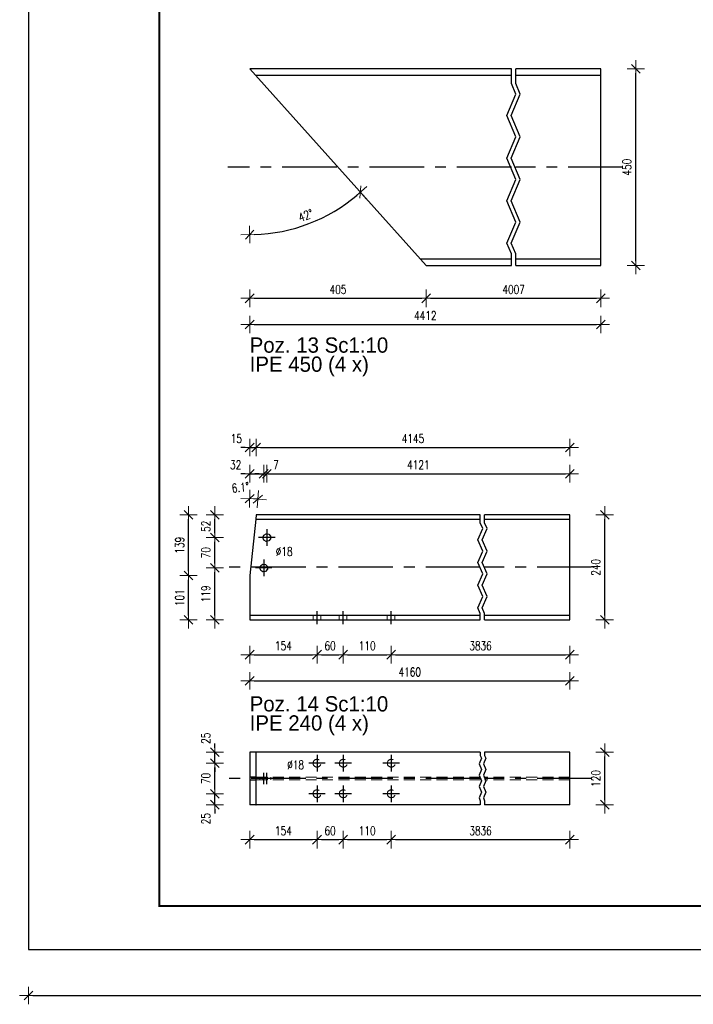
# Model space of a CAD drawing. Header units: millimetres. Extents: x 2297 to 3051, y 15557 to 16018.
# Tile 1 of 20: x 2297 to 2452, y 15557 to 15782. Entities that reach past the tile are written whole.
import ezdxf

# ---------------------------------------------------------------- set-up
doc = ezdxf.new("R2010")
doc.units = ezdxf.units.MM
doc.header["$LTSCALE"] = 10
doc.linetypes.add('HIDDEN', pattern=[0.375, 0.25, -0.125])
doc.linetypes.add('MITTE', pattern=[2, 1.25, -0.25, 0.25, -0.25])
doc.layers.get('Defpoints').update_dxf_attribs({"color": 1})
doc.layers.add('_FORMATKA', color=8, linetype='Continuous', plot=False)
for name, color, linetype, lineweight in [('_RAMKA', 7, 'Continuous', 35), ('PS_DIM', 4, 'Continuous', 13), ('PS_Hidden', 2, 'HIDDEN', 9), ('PS_SOLID', 7, 'Continuous', 30)]:
    doc.layers.add(name, color=color, linetype=linetype, lineweight=lineweight)
doc.layers.add('PS_MID', color=5, linetype='MITTE')
doc.layers.add('PS_SHAPE', color=3, linetype='Continuous')
doc.styles.add('simplex', font='simplex.shx', dxfattribs={"width": 0.75})
doc.dimstyles.new('1-10_DS1-LS10', dxfattribs={"dimtxt": 2, "dimasz": 1, "dimexe": 2, "dimexo": 5, "dimgap": 1, "dimtad": 1, "dimdec": 0, "dimlfac": 10, "dimtxsty": 'simplex', "dimblk": 'dimznak', "dimcen": 2, "dimse1": 1, "dimse2": 1, "dimclrt": 3, "dimadec": 1, "dimazin": 0, "dimtfac": 1, "dimtdec": 0, "dimtix": 1, "dimtmove": 2, "dimatfit": 3, "dimldrblk": 'dim-grot', "dimfxl": 1, "dimarcsym": 0})
doc.dimstyles.new('1_10_PRZ', dxfattribs={"dimtxt": 2, "dimasz": 1, "dimexe": 2, "dimexo": 5, "dimgap": 1, "dimtad": 1, "dimdec": 0, "dimlfac": 10, "dimtxsty": 'simplex', "dimblk": 'dimznak', "dimcen": 2, "dimse1": 1, "dimse2": 1, "dimclrt": 3, "dimadec": 1, "dimazin": 0, "dimtfac": 1, "dimtdec": 0, "dimtix": 1, "dimtmove": 2, "dimatfit": 3, "dimldrblk": 'dim-grot', "dimfxl": 1, "dimarcsym": 0})

# ---------------------------------------------------------------- blocks, each defined once
blk = doc.blocks.new('dimznak')
at = {"color": 0}
for points in [[(-2, 0), (2, 0)], [(0, 2), (0, -2)]]:
    blk.add_lwpolyline(points, dxfattribs=at)
at = {"color": 2}
blk.add_lwpolyline([(1, 1), (-1, -1)], dxfattribs=at)
blk = doc.blocks.new('*D33')
at = {"layer": 'Defpoints', "color": 0, "transparency": 16777216}
for p in [(2350.04, 15770.93), (2359.21, 15734.13), (2390.5, 15725.93), (2350.04, 15722.42)]:
    blk.add_point(p, dxfattribs=at)
at = {"layer": 'PS_DIM', "color": 0, "lineweight": -2, "transparency": 16777216}
blk.add_arc((2350.04, 15770.93), 37.92, 271.5109, 310.4431, dxfattribs=at)
for p, rotation in [((2375.4, 15742.73), 41.19855689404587), ((2350.04, 15733.01), 180.7554417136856)]:
    blk.add_blockref('dimznak', p, dxfattribs=dict(at, rotation=rotation))
at = {"layer": 'PS_DIM', "color": 3, "transparency": 16777216, "insert": (2362.9, 15737.39), "char_height": 2, "attachment_point": 5, "rotation": 20.977, "style": 'simplex'}
blk.add_mtext('42%%d', dxfattribs=at)
blk = doc.blocks.new('dim-grot')
blk.add_hatch(color=256).paths.add_polyline_path([(0, 0), (-2, 0.5), (-2, -0.5)])
blk.add_lwpolyline([(0, 0), (-2, 0.5), (-2, -0.5), (0, 0)])
blk = doc.blocks.new('*D43')
at = {"layer": 'Defpoints', "color": 0, "transparency": 16777216}
for p in [(2353.25, 15678.27), (2353.25, 15656.7), (2350.04, 15654.94)]:
    blk.add_point(p, dxfattribs=at)
at = {"layer": 'PS_DIM', "color": 0, "lineweight": -2, "transparency": 16777216}
for p, q in [((2349.04, 15678.27), (2348.04, 15678.27)), ((2350.04, 15678.27), (2353.25, 15678.27)), ((2354.25, 15678.27), (2355.25, 15678.27))]:
    blk.add_line(p, q, dxfattribs=at)
blk.add_blockref('dimznak', (2350.04, 15678.27), dxfattribs=at)
at = {"layer": 'PS_DIM', "color": 0, "lineweight": -2, "transparency": 16777216, "rotation": 180}
blk.add_blockref('dimznak', (2353.25, 15678.27), dxfattribs=at)
at = {"layer": 'PS_DIM', "color": 3, "transparency": 16777216, "insert": (2346.83, 15680.31), "char_height": 2, "attachment_point": 5, "style": 'simplex'}
blk.add_mtext('32', dxfattribs=at)
blk = doc.blocks.new('*D44')
at = {"layer": 'Defpoints', "color": 0, "transparency": 16777216}
for p in [(2353.99, 15678.27), (2353.99, 15663.66), (2353.25, 15656.7)]:
    blk.add_point(p, dxfattribs=at)
at = {"layer": 'PS_DIM', "color": 0, "lineweight": -2, "transparency": 16777216}
for p, q in [((2352.25, 15678.27), (2351.25, 15678.27)), ((2353.25, 15678.27), (2353.99, 15678.27)), ((2354.99, 15678.27), (2355.99, 15678.27))]:
    blk.add_line(p, q, dxfattribs=at)
blk.add_blockref('dimznak', (2353.25, 15678.27), dxfattribs=at)
at = {"layer": 'PS_DIM', "color": 0, "lineweight": -2, "transparency": 16777216, "rotation": 180}
blk.add_blockref('dimznak', (2353.99, 15678.27), dxfattribs=at)
at = {"layer": 'PS_DIM', "color": 3, "transparency": 16777216, "insert": (2356.07, 15680.31), "char_height": 2, "attachment_point": 5, "style": 'simplex'}
blk.add_mtext('7', dxfattribs=at)
blk = doc.blocks.new('*D46')
at = {"layer": 'Defpoints', "color": 0, "transparency": 16777216}
for p in [(2351.53, 15684.27), (2351.53, 15668.84), (2350.04, 15654.94)]:
    blk.add_point(p, dxfattribs=at)
at = {"layer": 'PS_DIM', "color": 0, "lineweight": -2, "transparency": 16777216}
for p, q in [((2349.04, 15684.27), (2348.04, 15684.27)), ((2350.04, 15684.27), (2351.53, 15684.27)), ((2352.53, 15684.27), (2353.53, 15684.27))]:
    blk.add_line(p, q, dxfattribs=at)
blk.add_blockref('dimznak', (2350.04, 15684.27), dxfattribs=at)
at = {"layer": 'PS_DIM', "color": 0, "lineweight": -2, "transparency": 16777216, "rotation": 180}
blk.add_blockref('dimznak', (2351.53, 15684.27), dxfattribs=at)
at = {"layer": 'PS_DIM', "color": 3, "transparency": 16777216, "insert": (2346.97, 15686.31), "char_height": 2, "attachment_point": 5, "style": 'simplex'}
blk.add_mtext('15', dxfattribs=at)
blk = doc.blocks.new('*D58')
at = {"layer": 'Defpoints', "color": 0, "transparency": 16777216}
for p in [(2342.04, 15605), (2365.47, 15605), (2350.04, 15602.5)]:
    blk.add_point(p, dxfattribs=at)
at = {"layer": 'PS_DIM', "color": 0, "lineweight": -2, "transparency": 16777216}
for p, q in [((2342.04, 15606), (2342.04, 15607)), ((2342.04, 15602.5), (2342.04, 15605)), ((2342.04, 15601.5), (2342.04, 15600.5))]:
    blk.add_line(p, q, dxfattribs=at)
for p, rotation in [((2342.04, 15605), 270), ((2342.04, 15602.5), 90)]:
    blk.add_blockref('dimznak', p, dxfattribs=dict(at, rotation=rotation))
at = {"layer": 'PS_DIM', "color": 3, "transparency": 16777216, "insert": (2340, 15599.28), "char_height": 2, "attachment_point": 5, "rotation": 90, "style": 'simplex'}
blk.add_mtext('25', dxfattribs=at)
blk = doc.blocks.new('*D60')
at = {"layer": 'Defpoints', "color": 0, "transparency": 16777216}
for p in [(2342.04, 15614.5), (2350.04, 15614.5), (2365.47, 15612)]:
    blk.add_point(p, dxfattribs=at)
at = {"layer": 'PS_DIM', "color": 0, "lineweight": -2, "transparency": 16777216}
for p, q in [((2342.04, 15615.5), (2342.04, 15616.5)), ((2342.04, 15612), (2342.04, 15614.5)), ((2342.04, 15611), (2342.04, 15610))]:
    blk.add_line(p, q, dxfattribs=at)
for p, rotation in [((2342.04, 15614.5), 270), ((2342.04, 15612), 90)]:
    blk.add_blockref('dimznak', p, dxfattribs=dict(at, rotation=rotation))
at = {"layer": 'PS_DIM', "color": 3, "transparency": 16777216, "insert": (2340, 15617.71), "char_height": 2, "attachment_point": 5, "rotation": 90, "style": 'simplex'}
blk.add_mtext('25', dxfattribs=at)
blk = doc.blocks.new('*X556')
at = {"color": 1}
for p, q in [((2410, 15767.59), (2410, 15770.93)), ((2411, 15767.59), (2411, 15770.93)), ((2411.03, 15765.15), (2410, 15767.59)), ((2412.03, 15765.15), (2411, 15767.59)), ((2408.96, 15760.27), (2411.03, 15765.15)), ((2409.96, 15760.27), (2412.03, 15765.15)), ((2411.03, 15755.4), (2408.96, 15760.27)), ((2412.03, 15755.4), (2409.96, 15760.27)), ((2408.96, 15750.52), (2411.03, 15755.4)), ((2409.96, 15750.52), (2412.03, 15755.4)), ((2411.03, 15745.64), (2408.96, 15750.52)), ((2412.03, 15745.64), (2409.96, 15750.52)), ((2408.96, 15740.77), (2411.03, 15745.64)), ((2409.96, 15740.77), (2412.03, 15745.64)), ((2411.03, 15735.89), (2408.96, 15740.77)), ((2412.03, 15735.89), (2409.96, 15740.77)), ((2408.96, 15731.02), (2411.03, 15735.89)), ((2409.96, 15731.02), (2412.03, 15735.89)), ((2410, 15728.58), (2408.96, 15731.02)), ((2411, 15728.58), (2409.96, 15731.02)), ((2410, 15725.93), (2410, 15728.58)), ((2411, 15725.93), (2411, 15728.58))]:
    blk.add_line(p, q, dxfattribs=at)
at = {"layer": 'PS_MID', "color": 5, "linetype": 'MITTE'}
for p, q in [((2410, 15748.43), (2345.04, 15748.43)), ((2435.5, 15748.43), (2411, 15748.43))]:
    blk.add_line(p, q, dxfattribs=at)
at = {"layer": 'PS_SOLID', "color": 7, "linetype": 'Continuous'}
for p, q in [((2410, 15770.93), (2350.04, 15770.93)), ((2350.04, 15770.93), (2351.36, 15769.47)), ((2351.36, 15769.47), (2410, 15769.47)), ((2351.36, 15769.47), (2389.18, 15727.39)), ((2430.5, 15770.93), (2411, 15770.93)), ((2411, 15769.47), (2430.5, 15769.47)), ((2430.5, 15769.47), (2430.5, 15770.93)), ((2430.5, 15727.39), (2430.5, 15769.47)), ((2410, 15727.39), (2389.18, 15727.39)), ((2389.18, 15727.39), (2390.5, 15725.93)), ((2430.5, 15727.39), (2411, 15727.39)), ((2430.5, 15725.93), (2430.5, 15727.39)), ((2390.5, 15725.93), (2410, 15725.93)), ((2411, 15725.93), (2430.5, 15725.93))]:
    blk.add_line(p, q, dxfattribs=at)
blk = doc.blocks.new('*X557')
at = {"color": 0}
for s, p in [('Poz. 13 Sc1:10', (2350.04, 15705.97)), ('IPE 450 (4 x)', (2350.04, 15701.6))]:
    blk.add_text(s, height=3.5, dxfattribs=at).set_placement(p)
blk = doc.blocks.new('*X558')
at = {"color": 1}
for p, q in [((2402.87, 15667.05), (2402.87, 15668.84)), ((2403.87, 15667.05), (2403.87, 15668.84)), ((2402.32, 15663.15), (2403.42, 15665.75)), ((2403.42, 15665.75), (2402.87, 15667.05)), ((2403.32, 15663.15), (2404.42, 15665.75)), ((2404.42, 15665.75), (2403.87, 15667.05)), ((2403.42, 15660.55), (2402.32, 15663.15)), ((2404.42, 15660.55), (2403.32, 15663.15)), ((2402.32, 15657.95), (2403.42, 15660.55)), ((2403.32, 15657.95), (2404.42, 15660.55)), ((2403.42, 15655.35), (2402.32, 15657.95)), ((2404.42, 15655.35), (2403.32, 15657.95)), ((2402.32, 15652.75), (2403.42, 15655.35)), ((2403.32, 15652.75), (2404.42, 15655.35)), ((2403.42, 15650.15), (2402.32, 15652.75)), ((2404.42, 15650.15), (2403.32, 15652.75)), ((2402.32, 15647.55), (2403.42, 15650.15)), ((2403.32, 15647.55), (2404.42, 15650.15)), ((2402.87, 15646.25), (2402.32, 15647.55)), ((2403.87, 15646.25), (2403.32, 15647.55)), ((2402.87, 15644.84), (2402.87, 15646.25)), ((2403.87, 15644.84), (2403.87, 15646.25))]:
    blk.add_line(p, q, dxfattribs=at)
at = {"layer": 'PS_Hidden', "color": 2, "linetype": 'HIDDEN'}
for p, q in [((2364.57, 15645.82), (2364.57, 15644.84)), ((2366.31, 15644.84), (2366.31, 15645.82)), ((2370.57, 15645.82), (2370.57, 15644.84)), ((2372.31, 15644.84), (2372.31, 15645.82)), ((2381.57, 15645.82), (2381.57, 15644.84)), ((2383.31, 15644.84), (2383.31, 15645.82))]:
    blk.add_line(p, q, dxfattribs=at)
at = {"layer": 'PS_MID', "color": 5, "linetype": 'MITTE'}
for p, q in [((2353.99, 15665.56), (2353.99, 15661.76)), ((2355.89, 15663.66), (2352.09, 15663.66)), ((2353.25, 15658.6), (2353.25, 15654.8)), ((2402.87, 15656.84), (2345.04, 15656.84)), ((2355.15, 15656.7), (2351.35, 15656.7)), ((2428.37, 15656.84), (2403.87, 15656.84)), ((2365.47, 15643.84), (2365.47, 15646.82)), ((2365.47, 15643.84), (2365.47, 15646.82)), ((2371.47, 15643.84), (2371.47, 15646.82)), ((2371.47, 15643.84), (2371.47, 15646.82)), ((2382.47, 15643.84), (2382.47, 15646.82)), ((2382.47, 15643.84), (2382.47, 15646.82))]:
    blk.add_line(p, q, dxfattribs=at)
at = {"layer": 'PS_SOLID', "color": 7, "linetype": 'Continuous'}
for p, q in [((2351.42, 15667.86), (2350.04, 15654.94)), ((2351.53, 15668.84), (2351.42, 15667.86)), ((2351.42, 15667.86), (2402.87, 15667.86)), ((2402.87, 15668.84), (2351.53, 15668.84)), ((2423.37, 15668.84), (2403.87, 15668.84)), ((2403.87, 15667.86), (2423.37, 15667.86)), ((2423.37, 15667.86), (2423.37, 15668.84)), ((2423.37, 15645.82), (2423.37, 15667.86)), ((2353.09, 15663.66), (2353.3, 15664.24)), ((2353.3, 15663.08), (2353.09, 15663.66)), ((2353.09, 15663.66), (2353.09, 15663.66)), ((2353.09, 15663.66), (2353.09, 15663.66)), ((2353.3, 15664.24), (2353.83, 15664.54)), ((2353.83, 15664.54), (2354.44, 15664.44)), ((2354.44, 15664.44), (2354.84, 15663.97)), ((2354.84, 15663.35), (2354.44, 15662.88)), ((2354.84, 15663.97), (2354.84, 15663.35)), ((2353.83, 15662.77), (2353.3, 15663.08)), ((2354.44, 15662.88), (2353.83, 15662.77)), ((2352.35, 15656.7), (2352.56, 15657.28)), ((2352.56, 15656.12), (2352.35, 15656.7)), ((2352.56, 15657.28), (2353.09, 15657.58)), ((2353.09, 15657.58), (2353.7, 15657.48)), ((2353.7, 15657.48), (2354.09, 15657.01)), ((2354.09, 15656.39), (2353.7, 15655.92)), ((2354.09, 15657.01), (2354.09, 15656.39)), ((2350.04, 15654.94), (2350.04, 15645.82)), ((2353.09, 15655.81), (2352.56, 15656.12)), ((2353.7, 15655.92), (2353.09, 15655.81)), ((2402.87, 15645.82), (2350.04, 15645.82)), ((2350.04, 15645.82), (2350.04, 15644.84)), ((2423.37, 15645.82), (2403.87, 15645.82)), ((2423.37, 15644.84), (2423.37, 15645.82)), ((2350.04, 15644.84), (2365.31, 15644.84)), ((2365.31, 15644.84), (2371.31, 15644.84)), ((2371.31, 15644.84), (2382.31, 15644.84)), ((2382.31, 15644.84), (2402.87, 15644.84)), ((2403.87, 15644.84), (2423.37, 15644.84))]:
    blk.add_line(p, q, dxfattribs=at)
blk = doc.blocks.new('*X559')
at = {"color": 0}
for s, p in [('Poz. 14 Sc1:10', (2350.04, 15623.84)), ('IPE 240 (4 x)', (2350.04, 15619.46))]:
    blk.add_text(s, height=3.5, dxfattribs=at).set_placement(p)
blk = doc.blocks.new('*X560')
at = {"color": 1}
for p, q in [((2402.87, 15614.5), (2402.87, 15613.79)), ((2402.87, 15613.79), (2403.14, 15613.14)), ((2403.87, 15614.5), (2403.87, 15613.79)), ((2403.87, 15613.79), (2404.14, 15613.14)), ((2403.14, 15613.14), (2402.59, 15611.84)), ((2402.59, 15611.84), (2403.14, 15610.54)), ((2404.14, 15613.14), (2403.59, 15611.84)), ((2403.59, 15611.84), (2404.14, 15610.54)), ((2403.14, 15610.54), (2402.59, 15609.24)), ((2402.59, 15609.24), (2403.14, 15607.94)), ((2404.14, 15610.54), (2403.59, 15609.24)), ((2403.59, 15609.24), (2404.14, 15607.94)), ((2403.14, 15607.94), (2402.59, 15606.64)), ((2404.14, 15607.94), (2403.59, 15606.64)), ((2402.59, 15606.64), (2403.14, 15605.34)), ((2403.14, 15605.34), (2402.59, 15604.04)), ((2403.59, 15606.64), (2404.14, 15605.34)), ((2404.14, 15605.34), (2403.59, 15604.04)), ((2402.59, 15604.04), (2402.87, 15603.39)), ((2402.87, 15603.39), (2402.87, 15602.5)), ((2403.59, 15604.04), (2403.87, 15603.39)), ((2403.87, 15603.39), (2403.87, 15602.5))]:
    blk.add_line(p, q, dxfattribs=at)
at = {"layer": 'PS_Hidden', "color": 2, "linetype": 'HIDDEN'}
for p, q in [((2402.87, 15608.81), (2351.42, 15608.81)), ((2402.87, 15608.19), (2351.42, 15608.19)), ((2352.35, 15608.81), (2352.35, 15608.19)), ((2353.09, 15608.81), (2353.09, 15608.19)), ((2354.15, 15608.81), (2354.15, 15608.19)), ((2354.89, 15608.81), (2354.89, 15608.19)), ((2423.37, 15608.81), (2403.87, 15608.81)), ((2423.37, 15608.19), (2403.87, 15608.19))]:
    blk.add_line(p, q, dxfattribs=at)
at = {"layer": 'PS_Hidden', "color": 2, "extrusion": (0, 0, -1)}
for centre in [(-2365.47, 15612), (-2371.47, 15612), (-2382.47, 15612), (-2365.47, 15605), (-2371.47, 15605), (-2382.47, 15605)]:
    blk.add_circle(centre, 0.9, dxfattribs=at)
at = {"layer": 'PS_MID', "color": 5, "linetype": 'MITTE'}
for p, q in [((2365.47, 15613.9), (2365.47, 15610.1)), ((2371.47, 15613.9), (2371.47, 15610.1)), ((2382.47, 15613.9), (2382.47, 15610.1)), ((2367.37, 15612), (2363.57, 15612)), ((2373.37, 15612), (2369.57, 15612)), ((2384.37, 15612), (2380.57, 15612)), ((2353.25, 15607.19), (2353.25, 15609.81)), ((2353.99, 15607.19), (2353.99, 15609.81)), ((2402.87, 15608.5), (2345.04, 15608.5)), ((2365.47, 15606.9), (2365.47, 15603.1)), ((2371.47, 15606.9), (2371.47, 15603.1)), ((2382.47, 15606.9), (2382.47, 15603.1)), ((2428.37, 15608.5), (2403.87, 15608.5)), ((2367.37, 15605), (2363.57, 15605)), ((2373.37, 15605), (2369.57, 15605)), ((2384.37, 15605), (2380.57, 15605))]:
    blk.add_line(p, q, dxfattribs=at)
at = {"layer": 'PS_SOLID', "color": 7, "linetype": 'Continuous'}
for p, q in [((2351.42, 15614.5), (2350.04, 15614.5)), ((2350.04, 15614.5), (2350.04, 15608.81)), ((2351.42, 15614.5), (2351.42, 15608.81)), ((2351.53, 15614.5), (2351.42, 15614.5)), ((2402.87, 15614.5), (2351.53, 15614.5)), ((2351.53, 15602.5), (2351.53, 15614.5)), ((2423.37, 15614.5), (2403.87, 15614.5)), ((2423.37, 15602.5), (2423.37, 15614.5)), ((2350.04, 15608.81), (2350.04, 15608.19)), ((2351.42, 15608.81), (2350.04, 15608.81)), ((2350.04, 15608.19), (2350.04, 15602.5)), ((2350.04, 15608.19), (2351.42, 15608.19)), ((2351.42, 15608.19), (2351.42, 15602.5)), ((2351.42, 15602.5), (2350.04, 15602.5)), ((2351.42, 15602.5), (2351.53, 15602.5)), ((2402.87, 15602.5), (2351.53, 15602.5)), ((2423.37, 15602.5), (2403.87, 15602.5))]:
    blk.add_line(p, q, dxfattribs=at)

msp = doc.modelspace()

# ---------------------------------------------------------------- linework, layer by layer
at = {"layer": '_FORMATKA', "lineweight": -3}
msp.add_lwpolyline([(2299.35, 15569.32), (3049.35, 15569.32), (3049.35, 15989.32), (2299.35, 15989.32)], close=True, dxfattribs=at)
at = {"layer": '_RAMKA', "lineweight": -3, "const_width": 0.5}
msp.add_lwpolyline([(2329.35, 15579.32), (3039.35, 15579.32), (3039.35, 15979.32), (2329.35, 15979.32)], close=True, dxfattribs=at)

# ---------------------------------------------------------------- block references
for name in ['*X557', '*X559']:
    msp.add_blockref(name, (0, 0))
at = {"layer": 'PS_DIM'}
for p, rotation in [((2350.04, 15672.55), 178.3722842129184), ((2351.91, 15672.45), 355.5342789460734)]:
    msp.add_blockref('dimznak', p, dxfattribs=dict(at, rotation=rotation))
at = {"layer": 'PS_SHAPE', "color": 3}
for name in ['*X556', '*X558', '*X560']:
    msp.add_blockref(name, (0, 0), dxfattribs=at)

# ---------------------------------------------------------------- texts
at = {"layer": 'PS_DIM', "color": 3, "insert": (2347.92, 15675.13), "char_height": 2, "attachment_point": 5, "rotation": 6.0154, "style": 'simplex'}
msp.add_mtext('6.1%%d', dxfattribs=at)
at = {"layer": 'PS_DIM', "char_height": 2, "attachment_point": 7, "style": 'simplex'}
for insert in [(2356, 15659.46), (2358.64, 15610.63)]:
    msp.add_mtext('\\A1;%%c18', dxfattribs=dict(at, insert=insert))

# ---------------------------------------------------------------- dimensions: what is measured, and where the dimension line sits
at = {"layer": 'PS_DIM'}
for base, p1, p2, location, text in [((2438.5, 15770.93), (2430.5, 15725.93), (2430.5, 15770.93), (2436.46, 15748.43), '450'), ((2336.04, 15668.84), (2350.04, 15654.94), (2351.53, 15668.84), (2334, 15661.89), '139'), ((2342.04, 15668.84), (2353.99, 15663.66), (2350.04, 15668.84), (2340, 15666.25), '52'), ((2431.37, 15668.84), (2423.37, 15644.84), (2423.37, 15668.84), (2429.33, 15656.84), '240'), ((2342.04, 15663.66), (2353.25, 15656.7), (2353.99, 15663.66), (2340, 15660.18), '70'), ((2342.04, 15656.7), (2350.04, 15644.84), (2353.25, 15656.7), (2340, 15650.77), '119'), ((2336.04, 15654.94), (2350.04, 15644.84), (2350.04, 15654.94), (2334, 15649.89), '101'), ((2431.37, 15614.5), (2423.37, 15602.5), (2423.37, 15614.5), (2429.33, 15608.5), '120'), ((2342.04, 15612), (2365.47, 15605), (2365.47, 15612), (2340, 15608.5), '70')]:
    msp.add_linear_dim(base=base, p1=p1, p2=p2, angle=90, location=location, text=text, dimstyle='1-10_DS1-LS10', dxfattribs=at).render()
dim = msp.add_angular_dim_3p(base=(2359.21, 15734.13), center=(2350.04, 15770.93), p1=(2350.04, 15722.42), p2=(2390.5, 15725.93), text='42%%d', dimstyle='1-10_DS1-LS10', dxfattribs=at)
dim.commit()
dim.dimension.update_dxf_attribs({"geometry": '*D33', "text_midpoint": (2362.9, 15737.39)})
for base, p1, p2, location, text in [((2390.5, 15718.42), (2350.04, 15770.93), (2390.5, 15725.93), (2370.27, 15720.46), '405'), ((2430.5, 15712.42), (2350.04, 15725.93), (2430.5, 15725.93), (2390.27, 15714.46), '4412'), ((2430.5, 15718.42), (2390.5, 15725.93), (2430.5, 15725.93), (2410.5, 15720.46), '4007'), ((2423.37, 15684.27), (2351.53, 15668.84), (2423.37, 15644.84), (2387.45, 15686.31), '4145'), ((2423.37, 15678.27), (2353.99, 15663.66), (2423.37, 15668.84), (2388.68, 15680.31), '4121'), ((2365.47, 15636.84), (2350.04, 15644.84), (2365.47, 15644.84), (2357.76, 15638.88), '154'), ((2423.37, 15630.84), (2350.04, 15644.84), (2423.37, 15644.84), (2386.71, 15632.88), '4160'), ((2371.47, 15636.84), (2365.47, 15644.84), (2371.47, 15644.84), (2368.47, 15638.88), '60'), ((2382.47, 15636.84), (2371.47, 15644.84), (2382.47, 15644.84), (2376.97, 15638.88), '110'), ((2423.37, 15636.84), (2382.47, 15644.84), (2423.37, 15644.84), (2402.92, 15638.88), '3836'), ((2365.47, 15594.5), (2350.04, 15602.5), (2365.47, 15605), (2357.76, 15596.54), '154'), ((2371.47, 15594.5), (2365.47, 15605), (2371.47, 15605), (2368.47, 15596.54), '60'), ((2382.47, 15594.5), (2371.47, 15605), (2382.47, 15605), (2376.97, 15596.54), '110'), ((2423.37, 15594.5), (2382.47, 15605), (2423.37, 15602.5), (2402.92, 15596.54), '3836')]:
    msp.add_linear_dim(base=base, p1=p1, p2=p2, location=location, text=text, dimstyle='1-10_DS1-LS10', dxfattribs=at).render()
for base, p1, p2, text, picture, middle in [((2351.53, 15684.27), (2350.04, 15654.94), (2351.53, 15668.84), '15', '*D46', (2346.97, 15686.31)), ((2353.25, 15678.27), (2350.04, 15654.94), (2353.25, 15656.7), '32', '*D43', (2346.83, 15680.31)), ((2353.99, 15678.27), (2353.25, 15656.7), (2353.99, 15663.66), '7', '*D44', (2356.07, 15680.31))]:
    dim = msp.add_linear_dim(base=base, p1=p1, p2=p2, text=text, dimstyle='1-10_DS1-LS10', dxfattribs=at)
    dim.commit()
    dim.dimension.update_dxf_attribs({"geometry": picture, "text_midpoint": middle, "dimtype": 128})
for base, p1, p2, picture, middle in [((2342.04, 15614.5), (2365.47, 15612), (2350.04, 15614.5), '*D60', (2340, 15617.71)), ((2342.04, 15605), (2350.04, 15602.5), (2365.47, 15605), '*D58', (2340, 15599.28))]:
    dim = msp.add_linear_dim(base=base, p1=p1, p2=p2, angle=90, text='25', dimstyle='1-10_DS1-LS10', dxfattribs=at)
    dim.commit()
    dim.dimension.update_dxf_attribs({"geometry": picture, "text_midpoint": middle, "dimtype": 128})
msp.add_linear_dim(base=(3049.35, 15558.81), p1=(2299.35, 15569.32), p2=(3049.35, 15569.32), dimstyle='1_10_PRZ', dxfattribs=at).render()

doc.saveas('drawing.dxf')
